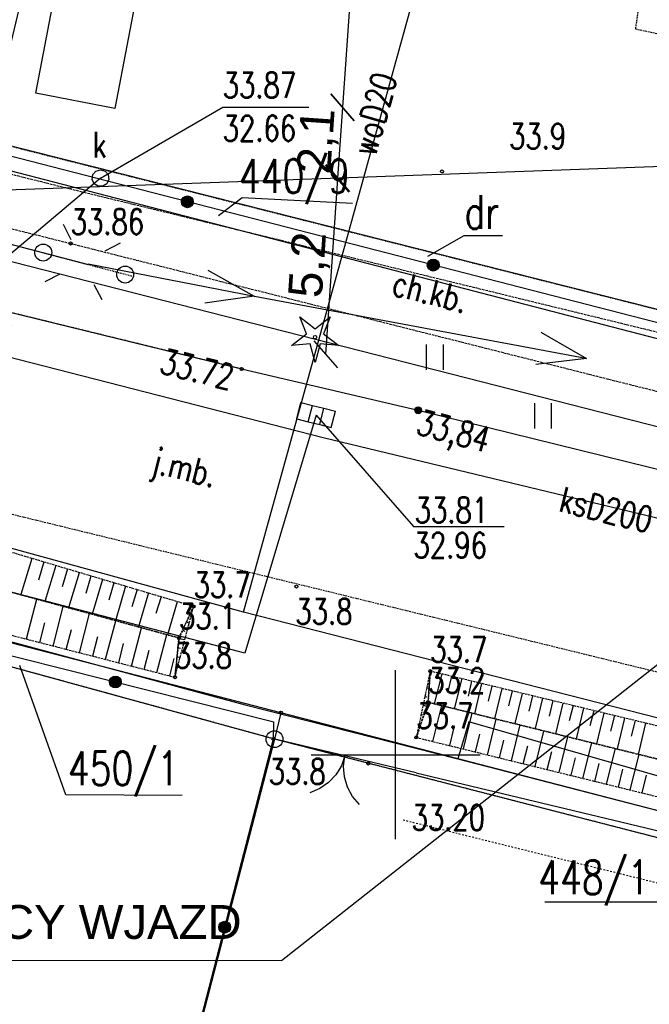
# Model space of a CAD drawing. Header units: millimetres. Extents: x 6197 to 108098, y 4257 to 29730.
# Tile 99 of 148: x 26633 to 27005, y 26801 to 27384. Entities that reach past the tile are written whole.
import ezdxf
from ezdxf.enums import TextEntityAlignment as Align

# ---------------------------------------------------------------- set-up
doc = ezdxf.new("R2010")
doc.units = ezdxf.units.MM
for name, pattern in [('1', [2, 1, -1]), ('2', [1, 0.5, -0.5]), ('423', [2, 1.5, -0.5]), ('424', [1.5, 1, -0.5]), ('9', [1.75, 1.25, -0.5]), ('901', [0])]:
    doc.linetypes.add(name, pattern=pattern)
for name, color, linetype in [('000_Inne__niezydentyfikowane_', 7, 'Continuous'), ('202-punkt_graniczny', 7, 'Continuous'), ('203-punkt_graniczny', 7, 'Continuous'), ('210-oznaczenie_konturu_uzytku_g', 7, 'Continuous'), ('211-numer_dzialki_ewidencyjnej', 7, 'Continuous'), ('218-kontur_uzytku_gruntowego', 7, 'Continuous'), ('219-dzialka_ewidencyjna', 7, 'Continuous'), ('brama', 7, 'Continuous'), ('chodnik', 7, 'Continuous'), ('chodnik-Atr17', 7, 'Continuous'), ('drzewo_iglaste', 7, 'Continuous'), ('inny_obiekt_zagospodarowania_te', 7, 'Continuous'), ('jezdnia', 7, 'Continuous'), ('jezdnia-Atr17', 7, 'Continuous'), ('kratka_sciekowa', 7, 'Continuous'), ('kraweznik', 7, 'Continuous'), ('latarnia', 7, 'Continuous'), ('obszar_utwardzony', 7, 'Continuous'), ('ogrodzenie_trwale', 7, 'Continuous'), ('opisy', 7, 'Continuous'), ('osadnik__szambo', 7, 'Continuous'), ('pikieta_naturalna', 7, 'Continuous'), ('pikieta_naturalna-Atr2', 7, 'Continuous'), ('pikieta_sztuczna', 7, 'Continuous'), ('pikieta_sztuczna-Atr2', 7, 'Continuous'), ('przewod_elektroenergetyczny_nis', 7, 'Continuous'), ('przewod_elektroenergetyczny_pod', 7, 'Continuous'), ('przewod_gazowy', 7, 'Continuous'), ('przewod_kanalizacyjny', 7, 'Continuous'), ('przewod_kanalizacyjny-Atr1', 7, 'Continuous'), ('przewod_telekomunikacyjny_podzi', 7, 'Continuous'), ('przewod_wodociagowy', 7, 'Continuous'), ('przewod_wodociagowy-Atr1', 7, 'Continuous'), ('rzedna-Atr2', 7, 'Continuous'), ('rzedna-Atr3', 7, 'Continuous'), ('skarpa_nieumocniona', 7, 'Continuous'), ('trawnik', 7, 'Continuous'), ('wlaz_do_komory_lub_kanalu_-_okr', 7, 'Continuous')]:
    doc.layers.add(name, color=color, linetype=linetype)
doc.styles.add('ARIAL', font='arial.ttf')
doc.styles.get("Standard").update_dxf_attribs({"font": 'arial.ttf'})
doc.styles.add('STYL_ARIAL', font='simplex', dxfattribs={"width": 0.75, "oblique": 0.1})
doc.dimstyles.new('ISO-25', dxfattribs={"dimtxt": 2.5, "dimasz": 2.5, "dimexe": 1.25, "dimexo": 0.625, "dimtad": 1, "dimtxsty": 'Standard', "dimcen": 2.5, "dimadec": 0, "dimazin": 0, "dimtfac": 1, "dimtmove": 0, "dimatfit": 3, "dimfxl": 1, "dimarcsym": 0})

# ---------------------------------------------------------------- blocks, each defined once
blk = doc.blocks.new('202')
at = {"color": 0}
blk.add_circle((0, 0), 0.25, dxfattribs=at)
blk = doc.blocks.new('203')
at = {"color": 0}
blk.add_circle((0, 0), 0.05, dxfattribs=at)
blk = doc.blocks.new('US22')
at = {"color": 7}
blk.add_polyline3d([(0, 0.25, 0), (0.1352, 0.2103, 0), (0.2274, 0.1039, 0), (0.2475, -0.0356, 0), (0.1889, -0.1637, 0), (0.0704, -0.2399, 0), (-0.0704, -0.2399, 0), (-0.1889, -0.1637, 0), (-0.2475, -0.0356, 0), (-0.2274, 0.1039, 0), (-0.1352, 0.2103, 0), (0, 0.25, 0)], dxfattribs=at)
blk = doc.blocks.new('US05')
at = {"color": 7}
for points in [[(-0.525, 0.25, 0), (-0.175, 0.25, 0)], [(-0.525, -0.25, 0), (-0.525, 0.25, 0)], [(-0.175, 0.25, 0), (0.175, 0.25, 0)], [(-0.175, -0.25, 0), (-0.175, 0.25, 0)], [(0.175, 0.25, 0), (0.525, 0.25, 0)], [(0.175, -0.25, 0), (0.175, 0.25, 0)], [(0.525, -0.25, 0), (0.525, 0.25, 0)], [(-0.525, -0.25, 0), (-0.175, -0.25, 0)], [(-0.175, -0.25, 0), (0.175, -0.25, 0)], [(0.175, -0.25, 0), (0.525, -0.25, 0)]]:
    blk.add_polyline3d(points, dxfattribs=at)
blk = doc.blocks.new('OK02')
at = {"color": 7}
for points in [[(-0.75, 1.299, 0), (-0.4963, 1.1147, 0), (-0.2865, 0.8817, 0), (-0.1297, 0.6101, 0), (-0.0328, 0.3119, 0), (0, 0, 0)], [(0, 0, 0), (0.0328, 0.3119, 0), (0.1297, 0.6101, 0), (0.2865, 0.8817, 0), (0.4963, 1.1147, 0), (0.75, 1.299, 0)]]:
    blk.add_polyline3d(points, dxfattribs=at)
blk = doc.blocks.new('PW01')
at = {"color": 7}
blk.add_polyline3d([(0.045, 0, 0), (0.0318, -0.0318, 0), (0, -0.045, 0), (-0.0318, -0.0318, 0), (-0.045, 0, 0), (-0.0318, 0.0318, 0), (0, 0.045, 0), (0.0318, 0.0318, 0), (0.045, 0, 0)], dxfattribs=at)
blk = doc.blocks.new('921')
at = {"color": 0}
for p, q in [((-0.25, 0.1), (-0.45, 0.6)), ((-0.45, 0.6), (0, 0.25)), ((0, 0.25), (0.45, 0.6)), ((0.45, 0.6), (0.25, 0.1)), ((-0.7, -0.25), (-0.25, 0.1)), ((0.25, 0.1), (0.7, -0.25)), ((-0.15, -0.2), (-0.7, -0.25)), ((0, -0.75), (-0.15, -0.2)), ((0.15, -0.2), (0, -0.75)), ((0.7, -0.25), (0.15, -0.2))]:
    blk.add_line(p, q, dxfattribs=at)
blk.add_circle((0, 0), 0.05, dxfattribs=at)
blk = doc.blocks.new('510')
at = {"color": 0}
blk.add_circle((0, 0), 0.25, dxfattribs=at)
blk = doc.blocks.new('515')
at = {"color": 0}
for p, q in [((0, 1.25), (0, 0.75)), ((-1.25, 0), (-0.75, 0)), ((0.75, 0), (1.25, 0)), ((0, -0.75), (0, -1.25))]:
    blk.add_line(p, q, dxfattribs=at)
blk = doc.blocks.new('TU04')
at = {"color": 7}
for points in [[(0, 0, 0), (0, 0.75, 0)], [(0.5, 0, 0), (0.5, 0.75, 0)]]:
    blk.add_polyline3d(points, dxfattribs=at)
blk = doc.blocks.new('801')
at = {"color": 0}
for radius in [0.1, 0.09, 0.08, 0.07, 0.06, 0.05, 0.04, 0.03, 0.02, 0.01]:
    blk.add_circle((0, 0), radius, dxfattribs=at)
blk = doc.blocks.new('_Oblique')
at = {"color": 0, "linetype": 'ByBlock', "lineweight": -2}
blk.add_line((-0.5, -0.5), (0.5, 0.5), dxfattribs=at)
blk = doc.blocks.new('*D1897')
at = {"color": 0, "lineweight": -2, "transparency": 16777216}
blk.add_line((26595.67, 27099.31), (26623.17, 27211.61), dxfattribs=at)
at = {"layer": 'Defpoints', "color": 0, "transparency": 16777216}
for p in [(26623.17, 27211.61), (26637.85, 27208.02), (26610.35, 27095.72)]:
    blk.add_point(p, dxfattribs=at)
at = {"color": 0, "lineweight": -2, "transparency": 16777216, "xscale": 15, "yscale": 15, "zscale": 15}
for p, rotation in [((26623.17, 27211.61), 76.24142894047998), ((26595.67, 27099.31), 256.24142894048)]:
    blk.add_blockref('_Oblique', p, dxfattribs=dict(at, rotation=rotation))
at = {"color": 0, "transparency": 16777216, "insert": (26597.18, 27158.46), "char_height": 20, "attachment_point": 5, "rotation": 76.24143}
blk.add_mtext('5,5', dxfattribs=at)
blk = doc.blocks.new('*D1898')
at = {"color": 0, "lineweight": -2, "transparency": 16777216}
blk.add_line((25905.25, 27257.06), (27222.85, 27304.53), dxfattribs=at)
at = {"layer": 'Defpoints', "color": 0, "transparency": 16777216}
for p in [(27222.85, 27304.53), (27222.85, 27304.49), (25905.25, 27257.02)]:
    blk.add_point(p, dxfattribs=at)
at = {"color": 0, "lineweight": -2, "transparency": 16777216, "xscale": 15, "yscale": 15, "zscale": 15}
for p, rotation in [((27222.85, 27304.53), 2.063234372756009), ((25905.25, 27257.06), 182.063234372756)]:
    blk.add_blockref('_Oblique', p, dxfattribs=dict(at, rotation=rotation))
at = {"color": 0, "transparency": 16777216, "insert": (26563.59, 27293.43), "char_height": 20, "attachment_point": 5, "rotation": 2.06323}
blk.add_mtext('67,0', dxfattribs=at)
blk = doc.blocks.new('*D1899')
at = {"color": 0, "lineweight": -2, "transparency": 16777216}
blk.add_line((26846.08, 27654.22), (26824.05, 27331.78), dxfattribs=at)
at = {"layer": 'Defpoints', "color": 0, "transparency": 16777216}
for p in [(27245.09, 27626.96), (26824.05, 27331.78), (27223.06, 27304.51)]:
    blk.add_point(p, dxfattribs=at)
at = {"color": 0, "lineweight": -2, "transparency": 16777216, "xscale": 15, "yscale": 15, "zscale": 15}
for p, rotation in [((26846.08, 27654.22), 86.09152661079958), ((26824.05, 27331.78), 266.0915266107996)]:
    blk.add_blockref('_Oblique', p, dxfattribs=dict(at, rotation=rotation))
at = {"color": 0, "transparency": 16777216, "insert": (26822.45, 27493.86), "char_height": 20, "attachment_point": 5, "rotation": 86.09153}
blk.add_mtext('16,03', dxfattribs=at)
blk = doc.blocks.new('*D1865')
at = {"color": 0, "lineweight": -2, "transparency": 16777216}
blk.add_line((26824.05, 27331.78), (26821.18, 27289.87), dxfattribs=at)
at = {"layer": 'Defpoints', "color": 0, "transparency": 16777216}
for p in [(27365.53, 27294.78), (26821.18, 27289.87), (27362.66, 27252.88)]:
    blk.add_point(p, dxfattribs=at)
at = {"color": 0, "lineweight": -2, "transparency": 16777216, "xscale": 15, "yscale": 15, "zscale": 15}
for p, rotation in [((26824.05, 27331.78), 86.09152661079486), ((26821.18, 27289.87), 266.0915266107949)]:
    blk.add_blockref('_Oblique', p, dxfattribs=dict(at, rotation=rotation))
at = {"color": 0, "transparency": 16777216, "insert": (26810, 27311.69), "char_height": 20, "attachment_point": 5, "rotation": 86.09153}
blk.add_mtext('2,1', dxfattribs=at)
blk = doc.blocks.new('*D1866')
at = {"color": 0, "lineweight": -2, "transparency": 16777216}
blk.add_line((26821.04, 27289.49), (26814.06, 27185.78), dxfattribs=at)
at = {"layer": 'Defpoints', "color": 0, "transparency": 16777216}
for p in [(27220.3, 27262.61), (26814.06, 27185.78), (27213.31, 27158.89)]:
    blk.add_point(p, dxfattribs=at)
at = {"color": 0, "lineweight": -2, "transparency": 16777216, "xscale": 15, "yscale": 15, "zscale": 15}
for p, rotation in [((26821.04, 27289.49), 86.1474941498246), ((26814.06, 27185.78), 266.1474941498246)]:
    blk.add_blockref('_Oblique', p, dxfattribs=dict(at, rotation=rotation))
at = {"color": 0, "transparency": 16777216, "insert": (26804.94, 27238.48), "char_height": 20, "attachment_point": 5, "rotation": 86.14749}
blk.add_mtext('5,2', dxfattribs=at)

msp = doc.modelspace()

# ---------------------------------------------------------------- linework, layer by layer
msp.add_line((26787.907, 26827.315), (27167.614, 27126.499))
at = {"color": 7, "lineweight": 0}
msp.add_line((26476.519, 26827.315), (26787.907, 26827.315), dxfattribs=at)
at = {"layer": '000_Inne__niezydentyfikowane_', "color": 7}
for points in [[(26640.448, 27065.022, 0), (26634.048, 27043.622, 0)], [(26647.648, 27063.022, 0), (26644.448, 27052.222, 0)], [(26654.648, 27060.822, 0), (26648.248, 27039.622, 0)], [(26661.648, 27058.822, 0), (26658.448, 27048.222, 0)], [(26668.448, 27056.622, 0), (26662.248, 27035.822, 0)], [(26675.448, 27054.622, 0), (26672.448, 27044.222, 0)], [(26682.248, 27052.622, 0), (26676.248, 27032.022, 0)], [(26689.048, 27050.622, 0), (26686.048, 27040.422, 0)], [(26695.848, 27048.622, 0), (26689.848, 27028.222, 0)], [(26702.648, 27046.622, 0), (26699.648, 27036.422, 0)], [(26709.448, 27044.622, 0), (26703.448, 27024.622, 0)], [(26716.848, 27042.422, 0), (26713.848, 27032.422, 0)], [(26637.448, 27017.422, 0), (26643.448, 27041.022, 0)], [(26653.048, 27013.222, 0), (26659.048, 27036.622, 0)], [(26726.448, 27039.422, 0), (26720.648, 27019.822, 0)], [(26668.648, 27009.222, 0), (26674.648, 27032.422, 0)], [(26645.248, 27015.422, 0), (26648.248, 27027.022, 0)], [(26684.048, 27005.422, 0), (26690.048, 27028.222, 0)], [(26731.848, 27027.622, 0), (26733.448, 27026.822, 0)], [(26660.848, 27011.222, 0), (26663.848, 27023.022, 0)], [(26676.448, 27007.422, 0), (26679.448, 27018.822, 0)], [(26699.448, 27001.422, 0), (26705.248, 27024.022, 0)], [(26714.448, 26997.622, 0), (26720.248, 27020.022, 0)], [(26729.648, 27022.622, 0), (26730.848, 27022.022, 0)], [(26691.848, 27003.422, 0), (26694.648, 27014.822, 0)], [(26727.448, 27017.622, 0), (26730.848, 27017.022, 0)], [(26706.848, 26999.422, 0), (26709.848, 27010.822, 0)], [(26726.848, 27012.222, 0), (26728.248, 27012.022, 0)], [(26722.048, 26995.622, 0), (26724.648, 27005.822, 0)], [(26725.648, 27001.422, 0), (26726.248, 27001.422, 0)], [(26726.248, 27006.822, 0), (26728.248, 27006.622, 0)], [(26876.648, 26998.222, 0), (26876.048, 26995.822, 0)], [(26882.648, 26996.822, 0), (26878.248, 26979.022, 0)], [(26888.448, 26995.422, 0), (26886.248, 26986.422, 0)], [(26894.448, 26994.022, 0), (26890.048, 26976.222, 0)], [(26900.248, 26992.422, 0), (26898.248, 26983.622, 0)], [(26906.248, 26991.022, 0), (26902.048, 26973.222, 0)], [(26912.248, 26989.622, 0), (26910.048, 26980.622, 0)], [(26873.848, 26988.622, 0), (26875.248, 26988.422, 0)], [(26918.248, 26988.222, 0), (26913.848, 26970.222, 0)], [(26924.248, 26986.822, 0), (26922.048, 26977.822, 0)], [(26930.248, 26985.222, 0), (26925.848, 26967.422, 0)], [(26936.248, 26983.822, 0), (26934.048, 26974.822, 0)], [(26871.648, 26978.222, 0), (26873.848, 26977.622, 0)], [(26872.648, 26983.422, 0), (26873.848, 26983.222, 0)], [(26877.448, 26956.822, 0), (26882.648, 26978.022, 0)], [(26942.248, 26982.422, 0), (26937.848, 26964.422, 0)], [(26948.248, 26981.022, 0), (26946.048, 26971.822, 0)], [(26954.248, 26979.422, 0), (26949.848, 26961.422, 0)], [(26960.248, 26978.022, 0), (26958.048, 26969.022, 0)], [(26870.448, 26972.822, 0), (26871.248, 26972.822, 0)], [(26895.448, 26952.422, 0), (26900.648, 26973.622, 0)], [(26966.448, 26976.622, 0), (26962.048, 26958.422, 0)], [(26972.448, 26975.022, 0), (26970.248, 26966.022, 0)], [(26978.448, 26973.622, 0), (26974.048, 26955.422, 0)], [(26984.648, 26972.222, 0), (26982.448, 26963.022, 0)], [(26869.448, 26967.622, 0), (26870.448, 26967.422, 0)], [(26909.648, 26948.822, 0), (26914.848, 26970.022, 0)], [(26923.848, 26945.422, 0), (26929.048, 26966.622, 0)], [(26990.648, 26970.622, 0), (26986.248, 26952.422, 0)], [(26996.848, 26969.222, 0), (26994.648, 26960.022, 0)], [(27003.048, 26967.622, 0), (26998.648, 26949.222, 0)], [(26868.248, 26962.422, 0), (26868.448, 26962.422, 0)], [(26887.448, 26954.422, 0), (26890.048, 26965.022, 0)], [(26902.648, 26950.622, 0), (26905.248, 26961.222, 0)], [(26937.848, 26942.022, 0), (26943.048, 26963.022, 0)], [(26916.848, 26947.222, 0), (26919.448, 26957.622, 0)], [(26952.048, 26938.422, 0), (26957.248, 26959.622, 0)], [(26966.048, 26935.022, 0), (26971.248, 26956.022, 0)], [(26930.848, 26943.622, 0), (26933.448, 26954.222, 0)], [(26945.048, 26940.222, 0), (26947.648, 26950.822, 0)], [(26980.048, 26931.622, 0), (26985.248, 26952.622, 0)], [(26994.048, 26928.222, 0), (26999.248, 26949.222, 0)], [(26959.048, 26936.822, 0), (26961.648, 26947.222, 0)], [(26973.048, 26933.222, 0), (26975.648, 26943.822, 0)], [(26987.048, 26929.822, 0), (26989.648, 26940.422, 0)], [(27001.048, 26926.422, 0), (27003.648, 26936.822, 0)]]:
    msp.add_polyline3d(points, dxfattribs=at)
at = {"layer": '210-oznaczenie_konturu_uzytku_g', "color": 3}
msp.add_polyline3d([(26918.554, 27255.742, 0), (26895.666, 27255.742, 0), (26874.21, 27243.584, 0)], dxfattribs=at)
at = {"layer": '211-numer_dzialki_ewidencyjnej', "color": 7}
for points in [[(26729.322, 26924.802, 0), (26660.592, 26925.356, 0), (26633.434, 27001.846, 0)], [(26943.622, 26861.95, 0), (27011.806, 26861.95, 0), (27077.068, 26890.198, 0)]]:
    msp.add_polyline3d(points, dxfattribs=at)
at = {"layer": '218-kontur_uzytku_gruntowego', "color": 3, "linetype": '2'}
for points in [[(26604.048, 27314.822, 0), (27151.048, 27176.622, 0)], [(26783.848, 26958.222, 0), (26558.848, 27020.022, 0)], [(26783.848, 26958.222, 0), (26594.848, 26230.222, 0)], [(26594.848, 26230.222, 0), (26783.848, 26958.222, 0)], [(27517.448, 26769.222, 0), (26783.848, 26958.222, 0)]]:
    msp.add_polyline3d(points, dxfattribs=at)
at = {"layer": '219-dzialka_ewidencyjna', "color": 7}
for points in [[(27151.048, 27176.622, 0), (26604.048, 27314.822, 0)], [(27149.048, 27158.822, 0), (26601.648, 27300.822, 0)], [(26783.848, 26958.222, 0), (25799.648, 27228.422, 0)], [(26787.648, 26973.822, 0), (25802.448, 27229.422, 0)], [(26787.648, 26973.822, 0), (26783.848, 26958.222, 0)], [(27524.848, 26782.222, 0), (26787.648, 26973.822, 0)], [(26783.848, 26958.222, 0), (26594.848, 26230.222, 0)], [(27517.448, 26769.222, 0), (26783.848, 26958.222, 0)]]:
    msp.add_polyline3d(points, dxfattribs=at)
at = {"layer": 'brama', "color": 7}
msp.add_polyline3d([(26867.648, 26938.222, 0), (26783.248, 26958.422, 0)], dxfattribs=at)
at = {"layer": 'chodnik', "color": 7, "linetype": '423'}
msp.add_polyline3d([(26373.848, 27355.222, 0), (26364.848, 27326.022, 0), (26663.448, 27251.222, 0), (27123.908, 27135.042, 0), (27129.488, 27169.562, 0), (26670.248, 27281.622, 0), (26373.848, 27355.222, 0)], dxfattribs=at)
at = {"layer": 'inny_obiekt_zagospodarowania_te', "color": 7, "linetype": '1'}
for points in [[(25738.012, 26196.496, 0), (25772.248, 26427.022, 0), (26590.248, 26213.422, 0), (26783.848, 26958.222, 0)], [(27482.048, 26756.222, 0), (26859.448, 26910.422, 0)]]:
    msp.add_polyline3d(points, dxfattribs=at)
at = {"layer": 'jezdnia', "color": 7, "linetype": '424'}
for points in [[(26764.448, 27177.022, 0), (26365.848, 27274.622, 0)], [(26285.048, 27175.222, 0), (26935.648, 27016.222, 0)], [(26935.648, 27016.222, 0), (27461.848, 26887.022, 0)]]:
    msp.add_polyline3d(points, dxfattribs=at)
at = {"layer": 'kraweznik', "color": 7}
msp.add_polyline3d([(26011.848, 27365.222, 0), (26249.048, 27302.822, 0), (26362.248, 27275.422, 0), (26365.848, 27274.622, 0), (26764.448, 27177.022, 0), (26868.768, 27152.602, 0), (27100.608, 27095.482, 0), (27121.968, 27116.222, 0), (27123.908, 27135.042, 0), (27129.488, 27169.562, 0), (27212.848, 27145.242, 0)], dxfattribs=at)
at = {"layer": 'latarnia', "color": 7, "linetype": '2'}
msp.add_polyline3d([(26647.048, 27245.822, 0), (26699.648, 27232.022, 0)], dxfattribs=at)
at = {"layer": 'obszar_utwardzony', "color": 7, "linetype": '424'}
msp.add_polyline3d([(26966.054, 27481.748, 0), (26960.216, 27454.058, 0), (26957.648, 27441.872, 0), (27004.448, 27429.672, 0), (26997.048, 27378.072, 0), (27032.648, 27370.672, 0), (27062.648, 27390.472, 0), (27083.848, 27417.272, 0), (27105.248, 27413.922, 0)], dxfattribs=at)
at = {"layer": 'ogrodzenie_trwale', "color": 7, "linetype": '901'}
for points in [[(27092.108, 27322.122, 0), (27143.748, 27313.982, 0), (27126.508, 27174.302, 0), (26613.048, 27306.622, 0), (26656.848, 27490.622, 0), (27083.848, 27418.222, 0)], [(25962.648, 27175.422, 0), (26783.448, 26968.422, 0)], [(25772.248, 26427.022, 0), (26590.248, 26213.422, 0), (26594.848, 26230.222, 0), (26783.248, 26958.422, 0), (26783.448, 26968.422, 0)], [(26867.648, 26938.222, 0), (27227.048, 26852.222, 0), (27515.648, 26777.222, 0), (27503.248, 26724.222, 0), (27494.048, 26720.222, 0)]]:
    msp.add_polyline3d(points, dxfattribs=at)
at = {"layer": 'ogrodzenie_trwale', "color": 7}
for centre, radius in [((26732.402, 27275.864), 3.5), ((26732.402, 27275.864), 3.15), ((26732.402, 27275.864), 2.8), ((26732.402, 27275.864), 2.45), ((26732.402, 27275.864), 2.1), ((26732.402, 27275.864), 1.75), ((26732.402, 27275.864), 1.4), ((26732.402, 27275.864), 1.05), ((26732.402, 27275.864), 0.7), ((26877.656, 27238.432), 3.5), ((26877.656, 27238.432), 3.15), ((26877.656, 27238.432), 2.8), ((26877.656, 27238.432), 2.45), ((26877.656, 27238.432), 2.1), ((26877.656, 27238.432), 1.75), ((26877.656, 27238.432), 1.4), ((26877.656, 27238.432), 1.05), ((26877.656, 27238.432), 0.7), ((26689.878, 26992.02), 3.5), ((26689.878, 26992.02), 3.15), ((26689.878, 26992.02), 2.8), ((26689.878, 26992.02), 2.45), ((26689.878, 26992.02), 2.1), ((26689.878, 26992.02), 1.75), ((26689.878, 26992.02), 1.4), ((26689.878, 26992.02), 1.05), ((26689.878, 26992.02), 0.7), ((26754.438, 26847.066), 3.5), ((26754.438, 26847.066), 3.15), ((26754.438, 26847.066), 2.8), ((26754.438, 26847.066), 2.45), ((26754.438, 26847.066), 2.1), ((26754.438, 26847.066), 1.75), ((26754.438, 26847.066), 1.4), ((26754.438, 26847.066), 1.05), ((26754.438, 26847.066), 0.7)]:
    msp.add_circle(centre, radius, dxfattribs=at)
at = {"layer": 'opisy', "color": 7}
for points in [[(26855.448, 26899.022, 0), (26855.448, 26999.022, 0)], [(26805.448, 26949.022, 0), (26905.448, 26949.022, 0)]]:
    msp.add_polyline3d(points, dxfattribs=at)
at = {"layer": 'osadnik__szambo', "color": 34}
msp.add_polyline3d([(26663.248, 27446.222, 0), (26709.848, 27437.222, 0), (26689.448, 27331.022, 0), (26642.848, 27340.022, 0), (26663.248, 27446.222, 0)], dxfattribs=at)
at = {"layer": 'przewod_elektroenergetyczny_nis', "color": 1}
for points in [[(26383.448, 27315.144, 0), (26673.864, 27238.838, 0)], [(26673.838, 27239.232, 0), (26772.076, 27219.996, 0), (26967.744, 27183.42, 0)], [(26744.53, 27235.47, 0), (26771.89, 27219.99, 0), (26742.73, 27216.03, 0)], [(26941.162, 27198.75, 0), (26968.162, 27183.27, 0), (26938.282, 27179.67, 0)]]:
    msp.add_polyline3d(points, dxfattribs=at)
at = {"layer": 'przewod_elektroenergetyczny_pod', "color": 7}
msp.add_polyline3d([(26829.99, 27274.924, 0), (26764.8, 27278.25, 0), (26750.832, 27267.606, 0)], dxfattribs=at)
at = {"layer": 'przewod_gazowy', "color": 40}
for points in [[(25735.448, 27106.822, 0), (25756.648, 27175.822, 0), (25784.848, 27222.222, 0), (25846.248, 27226.822, 0), (26766.448, 26978.422, 0), (26892.248, 26946.622, 0)], [(28251.448, 26621.822, 0), (28142.048, 26652.822, 0), (27413.648, 26835.222, 0), (27037.448, 26928.622, 0), (26898.648, 26968.422, 0), (26892.248, 26946.622, 0)], [(26892.248, 26946.622, 0), (27597.448, 26764.222, 0), (28220.648, 26610.622, 0), (28279.248, 26793.022, 0), (28978.648, 26631.822, 0), (29048.412, 26621.484, 0)]]:
    msp.add_polyline3d(points, dxfattribs=at)
at = {"layer": 'przewod_kanalizacyjny', "color": 34}
for points in [[(25654.048, 27437.222, 0), (26206.048, 27292.222, 0), (26812.648, 27136.622, 0), (27152.048, 27054.822, 0), (27602.248, 26940.422, 0)], [(26681.048, 27289.822, 0), (26572.448, 27198.222, 0)], [(26808.448, 27149.822, 0), (26766.248, 27009.022, 0), (26062.048, 27192.822, 0), (25756.448, 27258.022, 0)]]:
    msp.add_polyline3d(points, dxfattribs=at)
at = {"layer": 'przewod_telekomunikacyjny_podzi', "color": 30}
msp.add_polyline3d([(25684.048, 27556.022, 0), (25727.448, 27514.822, 0), (25812.448, 27447.222, 0), (26487.248, 27276.622, 0), (27101.648, 27119.622, 0), (27535.248, 27017.622, 0), (27704.248, 26970.022, 0)], dxfattribs=at)
at = {"layer": 'przewod_wodociagowy', "color": 5}
for points in [[(26765.648, 27033.222, 0), (26892.578, 27492.522, 0)], [(28292.448, 26651.422, 0), (27930.648, 26734.422, 0), (27748.048, 26782.022, 0), (27719.248, 26789.422, 0), (26765.648, 27033.222, 0), (26597.048, 27079.622, 0), (25905.248, 27257.022, 0), (25689.648, 27313.622, 0), (25674.448, 27316.222, 0)]]:
    msp.add_polyline3d(points, dxfattribs=at)
at = {"layer": 'rzedna-Atr2', "color": 7}
for points in [[(26681.048, 27289.822, 0), (26753.248, 27331.822, 0), (26804.088, 27331.822, 0)], [(26808.448, 27149.822, 0), (26866.006, 27084.01, 0), (26919.516, 27084.01, 0)]]:
    msp.add_polyline3d(points, dxfattribs=at)
at = {"layer": 'skarpa_nieumocniona', "color": 7, "linetype": '9'}
for points in [[(25979.248, 27240.422, 0), (25971.648, 27219.822, 0), (26202.048, 27157.222, 0), (26592.848, 27054.822, 0), (26727.448, 27018.022, 0), (26736.048, 27036.622, 0), (26563.248, 27088.022, 0), (26279.248, 27164.622, 0), (26084.848, 27214.622, 0), (25979.248, 27240.422, 0)], [(25979.248, 27240.422, 0), (25971.648, 27219.822, 0), (26202.048, 27157.222, 0), (26592.848, 27054.822, 0), (26727.448, 27018.022, 0), (26736.048, 27036.622, 0), (26563.248, 27088.022, 0), (26279.248, 27164.622, 0), (26084.848, 27214.622, 0), (25979.248, 27240.422, 0)], [(25967.648, 27189.622, 0), (26725.048, 26994.822, 0), (26727.448, 27018.022, 0), (26592.848, 27054.822, 0), (26202.048, 27157.222, 0), (25971.648, 27219.822, 0), (25967.648, 27189.622, 0)], [(25967.648, 27189.622, 0), (26725.048, 26994.822, 0), (26727.448, 27018.022, 0), (26592.848, 27054.822, 0), (26202.048, 27157.222, 0), (25971.648, 27219.822, 0), (25967.648, 27189.622, 0)], [(26725.048, 26994.822, 0), (26736.048, 27036.622, 0), (26727.448, 27018.022, 0), (26725.048, 26994.822, 0)], [(26725.048, 26994.822, 0), (26736.048, 27036.622, 0), (26727.448, 27018.022, 0), (26725.048, 26994.822, 0)], [(26867.648, 26959.222, 0), (26874.648, 26980.022, 0), (26875.848, 26998.422, 0), (26867.648, 26959.222, 0)], [(26867.648, 26959.222, 0), (26874.648, 26980.022, 0), (26875.848, 26998.422, 0), (26867.648, 26959.222, 0)], [(26875.848, 26998.422, 0), (26874.648, 26980.022, 0), (27234.648, 26890.822, 0), (27515.648, 26822.022, 0), (27522.248, 26841.222, 0), (27239.448, 26910.622, 0), (26875.848, 26998.422, 0)], [(26875.848, 26998.422, 0), (26874.648, 26980.022, 0), (27234.648, 26890.822, 0), (27515.648, 26822.022, 0), (27522.248, 26841.222, 0), (27239.448, 26910.622, 0), (26875.848, 26998.422, 0)], [(27515.648, 26822.022, 0), (27234.648, 26890.822, 0), (26874.648, 26980.022, 0), (26867.648, 26959.222, 0), (27230.648, 26870.022, 0), (27515.248, 26803.222, 0), (27515.648, 26822.022, 0)], [(27515.648, 26822.022, 0), (27234.648, 26890.822, 0), (26874.648, 26980.022, 0), (26867.648, 26959.222, 0), (27230.648, 26870.022, 0), (27515.248, 26803.222, 0), (27515.648, 26822.022, 0)]]:
    msp.add_polyline3d(points, dxfattribs=at)

# ---------------------------------------------------------------- block references
at = {"layer": '202-punkt_graniczny', "color": 7, "xscale": 20, "yscale": 20, "zscale": 20}
msp.add_blockref('202', (26783.848, 26958.222), dxfattribs=at)
at = {"layer": '203-punkt_graniczny', "color": 7, "xscale": 20, "yscale": 20, "zscale": 20}
msp.add_blockref('203', (26787.648, 26973.822), dxfattribs=at)
at = {"layer": 'brama', "color": 7, "xscale": 20, "yscale": 20, "zscale": 20, "rotation": 166.54164}
msp.add_blockref('OK02', (26825.448, 26948.322), dxfattribs=at)
at = {"layer": 'drzewo_iglaste', "color": 3, "xscale": 20, "yscale": 20, "zscale": 20}
msp.add_blockref('921', (26807.848, 27195.822), dxfattribs=at)
at = {"layer": 'kratka_sciekowa', "color": 34, "xscale": 20, "yscale": 20, "zscale": 20, "rotation": 346.0837}
msp.add_blockref('US05', (26808.448, 27149.822), dxfattribs=at)
at = {"layer": 'latarnia', "color": 7, "xscale": 20, "yscale": 20, "zscale": 20, "rotation": 117.14122}
msp.add_blockref('515', (26670.568, 27240.102), dxfattribs=at)
at = {"layer": 'pikieta_naturalna', "color": 7, "xscale": 20, "yscale": 20, "zscale": 20}
for p in [(26882.848, 27293.822), (26796.848, 27048.422), (26736.048, 27036.622), (26727.448, 27018.022), (26725.048, 26994.822), (26875.848, 26998.422), (26874.648, 26980.022), (26783.248, 26958.422), (26867.648, 26959.222)]:
    msp.add_blockref('PW01', p, dxfattribs=at)
at = {"layer": 'pikieta_sztuczna', "color": 7, "xscale": 20, "yscale": 20, "zscale": 20}
for p in [(26663.448, 27251.222), (26764.448, 27177.022), (26839.248, 26943.822)]:
    msp.add_blockref('PW01', p, dxfattribs=at)
at = {"layer": 'pikieta_sztuczna-Atr2', "color": 7, "xscale": 20, "yscale": 20, "zscale": 20}
msp.add_blockref('801', (26868.768, 27152.602, 678.7), dxfattribs=at)
at = {"layer": 'przewod_elektroenergetyczny_nis', "color": 7, "xscale": 20, "yscale": 20, "zscale": 20}
for p in [(26647.248, 27245.822), (26695.648, 27232.822)]:
    msp.add_blockref('510', p, dxfattribs=at)
at = {"layer": 'trawnik', "color": 7, "xscale": 20, "yscale": 20, "zscale": 20}
for p in [(26873.73, 27176.47), (26937.588, 27141.756)]:
    msp.add_blockref('TU04', p, dxfattribs=at)
at = {"layer": 'wlaz_do_komory_lub_kanalu_-_okr', "color": 7, "xscale": 20, "yscale": 20, "zscale": 20}
msp.add_blockref('US22', (26681.048, 27289.822), dxfattribs=at)

# ---------------------------------------------------------------- texts
at = {"insert": (26499.049, 26860.19), "char_height": 20, "attachment_point": 1, "rotation": 359.984437, "style": 'ARIAL'}
msp.add_mtext_dynamic_manual_height_columns('ISTNIEJĄCY WJAZD', width=850.08319, gutter_width=12.5, heights=[0], dxfattribs=at)
at = {"layer": '210-oznaczenie_konturu_uzytku_g', "color": 3, "style": 'STYL_ARIAL', "width": 0.75}
msp.add_text('dr', height=20, dxfattribs=at).set_placement((26896.076, 27253.784), align=Align.BOTTOM_LEFT)
at = {"layer": '211-numer_dzialki_ewidencyjnej', "color": 7, "style": 'STYL_ARIAL', "width": 0.75}
for s, p in [('440/9', (26762.89, 27275.074)), ('448/1', (26939.766, 26860.496))]:
    msp.add_text(s, height=20, dxfattribs=at).set_placement(p, align=Align.BOTTOM_LEFT)
msp.add_text('450/1', height=20, dxfattribs=at).set_placement((26661.882, 26950.926), align=Align.TOP_LEFT)
at = {"layer": 'chodnik-Atr17', "color": 7, "style": 'STYL_ARIAL', "width": 0.75}
msp.add_text('ch.kb.', height=15, rotation=345.835, dxfattribs=at).set_placement((26851.252, 27216.63), align=Align.BOTTOM_LEFT)
at = {"layer": 'jezdnia-Atr17', "color": 7, "style": 'STYL_ARIAL', "width": 0.75}
msp.add_text('j.mb.', height=15, rotation=346.266, dxfattribs=at).set_placement((26709.446, 27111.632), align=Align.BOTTOM_LEFT)
at = {"layer": 'pikieta_naturalna-Atr2', "color": 7, "style": 'STYL_ARIAL', "width": 0.75}
for s, p in [('33.9', (26922.448, 27302.656)), ('33.7', (26736.048, 27037.456)), ('33.1', (26727.448, 27018.856)), ('33.8', (26796.158, 27021.676)), ('33.7', (26875.848, 26999.256)), ('33.8', (26725.048, 26995.656)), ('33.2', (26874.648, 26980.856)), ('33.7', (26867.648, 26960.056)), ('33.8', (26780.414, 26927.082))]:
    msp.add_text(s, height=15, dxfattribs=at).set_placement(p, align=Align.BOTTOM_LEFT)
at = {"layer": 'pikieta_sztuczna-Atr2', "color": 7, "style": 'STYL_ARIAL', "width": 0.75}
for s, p in [('33.86', (26663.448, 27252.056)), ('33.20', (26864.848, 26899.856))]:
    msp.add_text(s, height=15, dxfattribs=at).set_placement(p, align=Align.BOTTOM_LEFT)
msp.add_text('33.72', height=15, rotation=346.241, dxfattribs=at).set_placement((26714.246, 27170.432), align=Align.BOTTOM_LEFT)
msp.add_text('33,84', height=15, rotation=344.7956, dxfattribs=at).set_placement((26870.766, 27153.404), align=Align.TOP_LEFT)
at = {"layer": 'przewod_kanalizacyjny-Atr1', "color": 34, "style": 'STYL_ARIAL', "width": 0.75}
msp.add_text('ksD200', height=15, rotation=346.449, dxfattribs=at).set_placement((26952.904, 27100.422), align=Align.MIDDLE_LEFT)
at = {"layer": 'przewod_wodociagowy-Atr1', "color": 5, "style": 'STYL_ARIAL', "width": 0.75}
msp.add_text('woD20', height=15, rotation=74.562, dxfattribs=at).set_placement((26836.176, 27304.07), align=Align.MIDDLE_LEFT)
at = {"layer": 'rzedna-Atr2', "color": 34, "style": 'STYL_ARIAL', "width": 0.75}
for s, p in [('33.87', (26753.248, 27332.796)), ('33.81', (26866.68, 27081.628))]:
    msp.add_text(s, height=15, dxfattribs=at).set_placement(p, align=Align.BOTTOM_LEFT)
at = {"layer": 'rzedna-Atr3', "color": 34, "style": 'STYL_ARIAL', "width": 0.75}
for s, p in [('32.66', (26753.248, 27307.296)), ('32.96', (26866.006, 27060.834))]:
    msp.add_text(s, height=15, dxfattribs=at).set_placement(p, align=Align.BOTTOM_LEFT)
at = {"layer": 'wlaz_do_komory_lub_kanalu_-_okr', "color": 7, "style": 'STYL_ARIAL', "width": 0.75}
msp.add_text('k', height=15, dxfattribs=at).set_placement((26676.484, 27297.638), align=Align.BOTTOM_LEFT)

# ---------------------------------------------------------------- dimensions: what is measured, and where the dimension line sits
at = {"color": 1}
for p1, p2, distance, text, override, picture, middle in [((27245.092, 27626.963), (27223.062, 27304.514), -399.947, '16,03', {"dimtxt": 20, "dimasz": 15, "dimblk1": 'Oblique', "dimblk2": 'Oblique', "dimsah": 1, "dimse1": 1, "dimse2": 1, "dimtmove": 2}, '*D1899', (26822.446, 27493.862)), ((27365.525, 27294.781), (27362.663, 27252.878), -542.742, '2,1', {"dimtxt": 20, "dimasz": 15, "dimblk1": 'Oblique', "dimblk2": 'Oblique', "dimsah": 1, "dimse1": 1, "dimse2": 1, "dimtmove": 2}, '*D1865', (26810, 27311.686)), ((25905.248, 27257.022), (27222.847, 27304.489), 0.039, '67,0', {"dimtxt": 20, "dimasz": 15, "dimblk1": 'Oblique', "dimblk2": 'Oblique', "dimsah": 1, "dimse1": 1, "dimse2": 1}, '*D1898', (26563.591, 27293.43)), ((27220.296, 27262.605), (27213.311, 27158.891), -400.155, '5,2', {"dimtxt": 20, "dimasz": 15, "dimblk1": 'Oblique', "dimblk2": 'Oblique', "dimsah": 1, "dimse1": 1, "dimse2": 1, "dimtmove": 2}, '*D1866', (26804.937, 27238.483)), ((26610.348, 27095.722), (26637.845, 27208.021), 15.108, '5,5', {"dimtxt": 20, "dimasz": 15, "dimblk1": 'Oblique', "dimblk2": 'Oblique', "dimsah": 1, "dimse1": 1, "dimse2": 1, "dimtmove": 2}, '*D1897', (26597.181, 27158.462))]:
    dim = msp.add_aligned_dim(p1=p1, p2=p2, distance=distance, text=text, dimstyle='ISO-25', override=override, dxfattribs=at)
    dim.commit()
    dim.dimension.update_dxf_attribs({"geometry": picture, "text_midpoint": middle})

doc.saveas('drawing.dxf')
